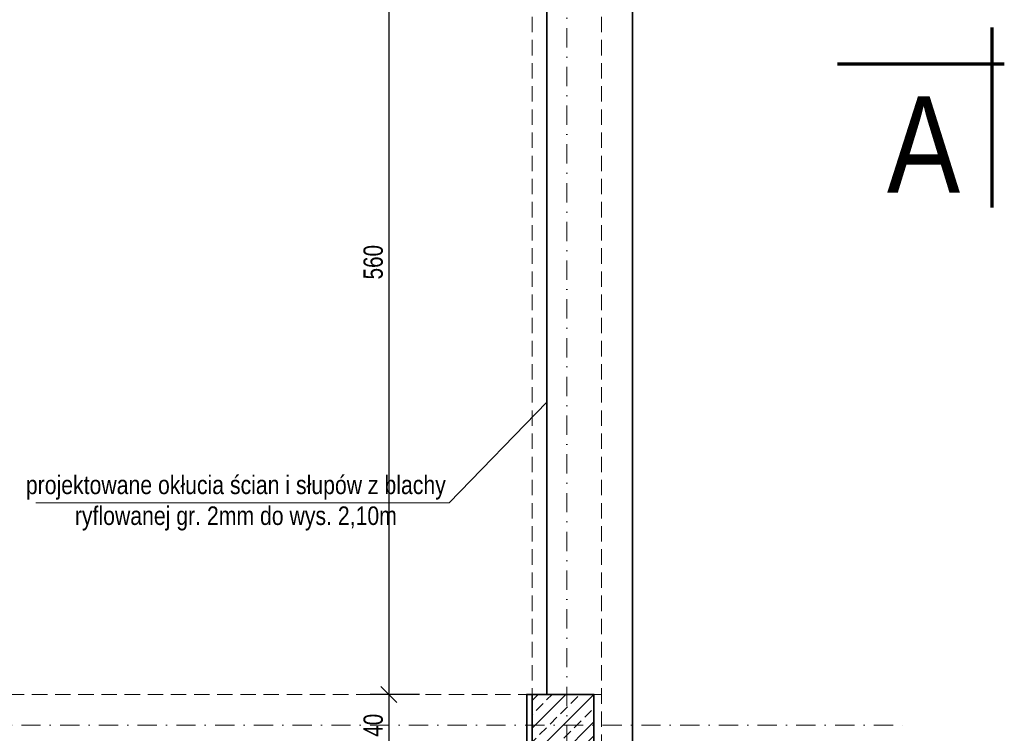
# Model space of a CAD drawing. Header units: millimetres. Extents: x 4946 to 18537, y -10559 to 785.
# Tile 12 of 79: x 7553 to 8191, y -1283 to -820. Entities that reach past the tile are written whole.
import ezdxf

# ---------------------------------------------------------------- set-up
doc = ezdxf.new("R2010")
doc.units = ezdxf.units.MM
doc.linetypes.add('DASHDOT', pattern=[1, 0.5, -0.25, 0, -0.25])
doc.linetypes.add('DASHED', pattern=[0.75, 0.5, -0.25])
for name, color, linetype, lineweight in [('BA_txs', 2, 'Continuous', 18), ('mm_went_opis', 7, 'Continuous', 15), ('PG_KONSTRUKCJA', 5, 'Continuous', 35), ('PG_OSIE', 1, 'DASHDOT', 18), ('PG_PODCIĄGI', 1, 'DASHED', 18), ('PG_SZRAF', 1, 'Continuous', 18), ('PG_WIDOKOWE_CIENKIE', 1, 'Continuous', 18), ('PG_WYMIARY', 1, 'Continuous', 18), ('PG_ŚCIANY_SŁUPY', 4, 'Continuous', 35)]:
    doc.layers.add(name, color=color, linetype=linetype, lineweight=lineweight)
doc.layers.add('PG_POMOCNICZNE', color=6, linetype='Continuous', lineweight=18, plot=False)
doc.styles.add('BIKTS', font='bikromsw.shx', dxfattribs={"width": 0.85})
doc.styles.add('BIKWYM', font='BIKROMSW.SHX', dxfattribs={"width": 0.8})
doc.styles.get("Standard").update_dxf_attribs({"font": 'arial.ttf'})
doc.dimstyles.new('BA_KR_50', dxfattribs={"dimscale": 0.5, "dimtxt": 25, "dimasz": 1.666667, "dimexe": 24, "dimexo": 0, "dimgap": 0, "dimtad": 0, "dimdec": 1, "dimrnd": 0.5, "dimzin": 9, "dimdsep": 46, "dimtxsty": 'BIKWYM', "dimblk": 'WYM-KR', "dimcen": 0, "dimdle": 20, "dimclrd": 256, "dimclre": 256, "dimclrt": 7, "dimadec": 0, "dimazin": 0, "dimtfac": 0.033333, "dimtdec": 1, "dimtmove": 0, "dimatfit": 3, "dimldrblk": 'WYM-KR', "dimfxl": 40, "dimfxlon": 1, "dimtvp": 0.8, "dimtolj": 1, "dimarcsym": 0})

# ---------------------------------------------------------------- blocks, each defined once
blk = doc.blocks.new('A$C243F7E6F')
at = {"layer": 'PG_SZRAF'}
h = blk.add_hatch(dxfattribs=at)
h.set_pattern_fill('ANSI33', color=256, scale=2)
h.set_pattern_definition([(45, (-6891.598, -2675.306), (-8.980256, 8.980256), []), (45, (-6882.618, -2675.306), (-8.980256, 8.980256), [6.35, -3.175])])
h.paths.add_polyline_path([(0, 0), (40, 0), (40, -40), (0, -40)])
at = {"layer": 'PG_KONSTRUKCJA'}
blk.add_lwpolyline([(0, 0), (40, 0), (40, -40), (0, -40), (0, 0)], dxfattribs=at)
blk = doc.blocks.new('WYM-KR')
at = {"linetype": 'ByBlock'}
blk.add_line((11.52, 0), (-11.52, 0), dxfattribs=at)
at = {"color": 7, "linetype": 'ByBlock'}
blk.add_line((6.24, 6.24), (-6.24, -6.24), dxfattribs=at)
blk = doc.blocks.new('*D333')
at = {"layer": 'Defpoints', "color": 0, "transparency": 16777216}
for p in [(7885.05, -697.31), (7792.14, -1257.31), (7885.05, -1257.31)]:
    blk.add_point(p, dxfattribs=at)
at = {"layer": 'PG_WYMIARY', "lineweight": -2, "transparency": 16777216}
for p, q in [((7812.14, -697.31), (7780.14, -697.31)), ((7792.14, -698.14), (7792.14, -1256.47)), ((7812.14, -1257.31), (7780.14, -1257.31))]:
    blk.add_line(p, q, dxfattribs=at)
at = {"layer": 'PG_WYMIARY', "lineweight": -2, "transparency": 16777216, "xscale": 0.8333333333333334, "yscale": 0.8333333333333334, "zscale": 0.8333333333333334}
for p, rotation in [((7792.14, -697.31), 90), ((7792.14, -1257.31), 270)]:
    blk.add_blockref('WYM-KR', p, dxfattribs=dict(at, rotation=rotation))
at = {"layer": 'PG_WYMIARY', "color": 7, "transparency": 16777216, "insert": (7782.14, -977.31), "char_height": 12.5, "attachment_point": 5, "rotation": 90, "style": 'BIKWYM'}
blk.add_mtext('\\A1;560', dxfattribs=at)
blk = doc.blocks.new('*D334')
at = {"layer": 'Defpoints', "color": 0, "transparency": 16777216}
for p in [(7885.05, -1257.31), (7792.14, -1297.31), (7885.05, -1297.31)]:
    blk.add_point(p, dxfattribs=at)
at = {"layer": 'PG_WYMIARY', "lineweight": -2, "transparency": 16777216}
for p, q in [((7812.14, -1257.31), (7780.14, -1257.31)), ((7792.14, -1258.14), (7792.14, -1296.47)), ((7812.14, -1297.31), (7780.14, -1297.31))]:
    blk.add_line(p, q, dxfattribs=at)
at = {"layer": 'PG_WYMIARY', "lineweight": -2, "transparency": 16777216, "xscale": 0.8333333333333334, "yscale": 0.8333333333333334, "zscale": 0.8333333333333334}
for p, rotation in [((7792.14, -1257.31), 90), ((7792.14, -1297.31), 270)]:
    blk.add_blockref('WYM-KR', p, dxfattribs=dict(at, rotation=rotation))
at = {"layer": 'PG_WYMIARY', "color": 7, "transparency": 16777216, "insert": (7782.14, -1277.31), "char_height": 12.5, "attachment_point": 5, "rotation": 90, "style": 'BIKWYM'}
blk.add_mtext('\\A1;40', dxfattribs=at)

msp = doc.modelspace()

# ---------------------------------------------------------------- linework, layer by layer
at = {"layer": 'mm_went_opis'}
msp.add_line((7563.57, -1133.13), (7831.21, -1133.13), dxfattribs=at)
msp.add_lwpolyline([(7894.55, -1068.02), (7831.21, -1133.13)], dxfattribs=at)
at = {"layer": 'PG_OSIE', "color": 18, "ltscale": 25, "true_color": 0x000000}
for points in [[(7907.55, 780.75), (7907.55, -2070.06)], [(5847.38, -1277.31), (8127.62, -1277.31)]]:
    msp.add_lwpolyline(points, dxfattribs=at)
at = {"layer": 'PG_PODCIĄGI', "color": 18, "ltscale": 20, "true_color": 0x000000}
for points in [[(7885.05, 561.69), (7885.05, -1912.31)], [(7930.05, 561.69), (7930.05, -1912.31)], [(6076.05, -1257.31), (7930.05, -1257.31)]]:
    msp.add_lwpolyline(points, dxfattribs=at)
at = {"layer": 'PG_POMOCNICZNE'}
msp.add_lwpolyline([(7894.55, -697.31), (7894.55, -1257.31), (7881.55, -1257.31), (7881.55, -1297.31), (7894.55, -1297.31), (7894.55, -1848.31), (6084.55, -1848.31), (6084.55, -1297.31), (6121.05, -1297.31), (6121.05, -1257.31), (6084.55, -1257.31), (6084.55, -697.31)], dxfattribs=at)
at = {"layer": 'PG_WIDOKOWE_CIENKIE', "color": 18, "lineweight": 70, "true_color": 0x000000}
for p, q in [((8182.9, -825.31), (8182.9, -941.81)), ((8082.9, -848.81), (8190.9, -848.81))]:
    msp.add_line(p, q, dxfattribs=at)
at = {"layer": 'PG_ŚCIANY_SŁUPY', "color": 18, "true_color": 0x000000}
for points in [[(7950.05, -1920.31), (7950.05, 564.69)], [(7894.55, -697.31), (7894.55, -1257.31), (7881.55, -1257.31), (7881.55, -1297.31), (7894.55, -1297.31), (7894.55, -1848.31), (7882.05, -1848.31), (7882.05, -1856.31), (7878.55, -1856.31), (7878.55, -1920.31), (7950.05, -1920.31)]]:
    msp.add_lwpolyline(points, dxfattribs=at)

# ---------------------------------------------------------------- block references
at = {"layer": 'PG_KONSTRUKCJA', "color": 18, "true_color": 0x000000}
msp.add_blockref('A$C243F7E6F', (7885.05, -1257.31), dxfattribs=at)

# ---------------------------------------------------------------- texts
at = {"layer": 'BA_txs', "color": 18, "true_color": 0x000000, "style": 'BIKTS', "width": 0.85}
msp.add_text('A', height=62.5, dxfattribs=at).set_placement((8114.9, -932.31))
at = {"layer": 'mm_went_opis', "insert": (7693.13, -1115.53), "char_height": 12, "width": 278.4132, "attachment_point": 2}
msp.add_mtext('{\\fArial Narrow|b0|i0|c238|p34;projektowane okłucia ścian i słupów z blachy ryflowanej gr. 2mm do wys. 2,10m}', dxfattribs=at)

# ---------------------------------------------------------------- dimensions: what is measured, and where the dimension line sits
at = {"layer": 'PG_WYMIARY'}
for base, p1, p2, picture, middle in [((7792.14, -1257.31), (7885.05, -697.31), (7885.05, -1257.31), '*D333', (7782.14, -977.31)), ((7792.14, -1297.31), (7885.05, -1257.31), (7885.05, -1297.31), '*D334', (7782.14, -1277.31))]:
    dim = msp.add_linear_dim(base=base, p1=p1, p2=p2, angle=90, dimstyle='BA_KR_50', override={"dimdec": 0, "dimrnd": 0, "dimtmove": 1}, dxfattribs=at)
    dim.commit()
    dim.dimension.update_dxf_attribs({"geometry": picture, "text_midpoint": middle})

doc.saveas('drawing.dxf')
